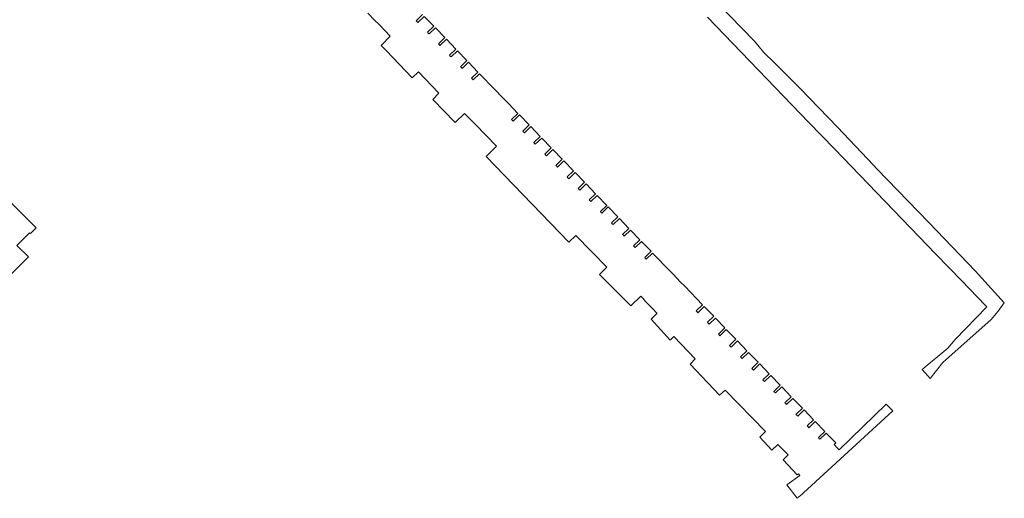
# Model space of a CAD drawing. Header units: metres. Extents: x 124322 to 125871, y 483990 to 485142.
# Tile 45 of 61: x 125126 to 125459, y 484090 to 484252. Entities that reach past the tile are written whole.
import ezdxf

# ---------------------------------------------------------------- set-up
doc = ezdxf.new("R2010")
doc.units = ezdxf.units.M
doc.layers.add('B-RO-OG-WATER-GV', color=151, linetype='Continuous', lineweight=13)
doc.layers.add('B-RO-VH-VERHARDING_OPEN-GV', color=7, linetype='Continuous', lineweight=9)

msp = doc.modelspace()

# ---------------------------------------------------------------- linework, layer by layer
at = {"layer": 'B-RO-OG-WATER-GV'}
for points in [[(125358.514, 484252.636), (125367.102, 484243.736), (125375.631, 484234.898), (125384.216, 484226.001), (125392.82, 484217.084), (125401.393, 484208.2), (125409.991, 484199.29), (125418.581, 484190.388), (125427.17, 484181.487), (125435.739, 484172.606), (125444.348, 484163.684), (125452.452, 484155.24), (125452.956, 484154.714), (125442.203, 484143.733), (125439.709, 484140.761), (125431.127, 484133.612), (125432.945, 484131.479), (125433.762, 484130.521), (125438.047, 484135.976), (125454.417, 484150.419), (125456.813, 484153.23), (125458.854, 484156.131), (125449.13, 484166.83), (125433.3, 484183.26), (125415.8, 484201.364), (125414.629, 484202.596), (125402.48, 484215.51), (125389.88, 484228.57), (125381.15, 484237.25), (125377.6, 484240.69), (125374.39, 484244.59), (125353.21, 484266.44)], [(125243.675, 484254.02), (125246.094, 484251.546), (125247.472, 484250.137), (125251.276, 484246.247), (125248.169, 484243.131), (125249.999, 484241.304), (125258.65, 484232.152), (125260.798, 484234.163), (125267.723, 484226.949), (125265.61, 484224.867), (125273.209, 484217.101), (125276.397, 484220.137), (125277.187, 484219.321), (125279.919, 484216.498), (125287.171, 484209.007), (125283.695, 484205.605), (125311.594, 484176.561), (125314.022, 484178.874), (125324.443, 484168.105), (125321.984, 484165.645), (125332.583, 484155.142), (125335.941, 484158.338), (125336.598, 484157.644), (125337.603, 484156.582), (125340.016, 484154.033), (125341.361, 484152.612), (125341.436, 484152.532), (125339.466, 484150.634), (125345.874, 484143.512), (125347.089, 484144.703), (125354.383, 484137.139), (125352.617, 484135.413), (125362.592, 484124.853), (125364.525, 484126.617), (125378.114, 484112.617), (125376.213, 484110.661), (125380.216, 484106.249), (125382.322, 484108.211), (125385.794, 484104.679), (125384.142, 484102.981), (125388.814, 484097.99), (125389.269, 484098.314), (125389.676, 484097.707), (125385.282, 484094.577), (125388.83, 484090.024), (125390.535, 484091.422)], [(125281.457, 484233.536), (125279.328, 484231.451), (125279.049, 484231.755), (125278.774, 484232.056), (125280.916, 484234.128), (125277.748, 484237.403), (125275.606, 484235.331), (125275.311, 484235.63), (125275.018, 484235.928), (125277.155, 484238.005), (125273.967, 484241.284), (125271.83, 484239.207), (125271.543, 484239.502), (125271.258, 484239.793), (125273.407, 484241.858), (125270.217, 484245.178), (125268.068, 484243.113), (125267.815, 484243.399), (125267.572, 484243.675), (125269.72, 484245.741), (125266.511, 484249.078), (125264.363, 484247.012), (125264.109, 484247.28), (125263.856, 484247.546), (125265.961, 484249.655), (125262.672, 484252.937), (125260.567, 484250.828), (125260.295, 484251.155), (125260.026, 484251.478), (125262.175, 484253.543)], [(125391.009, 484091.906), (125421.119, 484119.549), (125418.968, 484121.844), (125402.994, 484106.422), (125402.303, 484107.123), (125401.289, 484108.175), (125401.883, 484108.748), (125398.674, 484112.075), (125396.529, 484110.006), (125396.261, 484110.284), (125395.999, 484110.556), (125398.147, 484112.621), (125394.944, 484115.953), (125392.796, 484113.888), (125392.5, 484114.194), (125392.207, 484114.497), (125394.349, 484116.569), (125391.137, 484119.89), (125388.995, 484117.818), (125388.713, 484118.108), (125388.429, 484118.402), (125390.577, 484120.468), (125387.381, 484123.791), (125385.233, 484121.725), (125384.947, 484122.021), (125384.669, 484122.31), (125386.818, 484124.375), (125383.627, 484127.695), (125381.478, 484125.63), (125381.203, 484125.902), (125380.927, 484126.175), (125383.074, 484128.242), (125379.872, 484131.568), (125377.725, 484129.501), (125377.481, 484129.764), (125377.217, 484130.048), (125379.364, 484132.114), (125376.159, 484135.445), (125374.012, 484133.379), (125373.734, 484133.655), (125373.454, 484133.934), (125375.584, 484136.018), (125372.344, 484139.329), (125370.214, 484137.245), (125369.972, 484137.515), (125369.706, 484137.812), (125371.85, 484139.882), (125368.631, 484143.215), (125366.487, 484141.145), (125366.226, 484141.426), (125365.966, 484141.706), (125368.087, 484143.799), (125364.843, 484147.086), (125362.722, 484144.993), (125362.495, 484145.275), (125362.262, 484145.564), (125364.396, 484147.644), (125361.159, 484150.965), (125359.025, 484148.885), (125358.768, 484149.207), (125358.511, 484149.529), (125360.619, 484151.636), (125357.374, 484154.882), (125355.266, 484152.775), (125354.981, 484153.081), (125354.698, 484153.385), (125356.844, 484155.452), (125350.792, 484161.733), (125349.43, 484163.138), (125346.983, 484165.661), (125345.967, 484166.708), (125339.948, 484172.929), (125337.81, 484170.853), (125337.565, 484171.138), (125337.306, 484171.439), (125339.429, 484173.53), (125336.169, 484176.841), (125334.046, 484174.75), (125333.793, 484175.042), (125333.543, 484175.33), (125335.681, 484177.406), (125332.47, 484180.712), (125330.332, 484178.636), (125330.058, 484178.923), (125329.787, 484179.207), (125331.934, 484181.274), (125328.724, 484184.609), (125326.577, 484182.542), (125326.309, 484182.809), (125326.025, 484183.091), (125328.165, 484185.165), (125324.936, 484188.498), (125322.796, 484186.424), (125322.557, 484186.683), (125322.316, 484186.946), (125324.458, 484189.018), (125321.213, 484192.372), (125319.071, 484190.3), (125318.812, 484190.593), (125318.556, 484190.884), (125320.688, 484192.966), (125317.458, 484196.274), (125315.326, 484194.192), (125315.059, 484194.485), (125314.793, 484194.776), (125316.932, 484196.851), (125313.776, 484200.103), (125311.637, 484198.028), (125311.334, 484198.357), (125311.031, 484198.684), (125313.161, 484200.768), (125309.953, 484204.046), (125307.823, 484201.962), (125307.554, 484202.25), (125307.282, 484202.543), (125309.411, 484204.628), (125306.196, 484207.912), (125304.067, 484205.827), (125303.771, 484206.104), (125303.469, 484206.387), (125305.628, 484208.441), (125302.457, 484211.773), (125300.298, 484209.719), (125300.028, 484210.015), (125299.758, 484210.312), (125301.903, 484212.381), (125298.738, 484215.662), (125296.593, 484213.593), (125296.308, 484213.893), (125296.033, 484214.184), (125298.177, 484216.253), (125294.942, 484219.605), (125292.798, 484217.536), (125292.504, 484217.803), (125292.214, 484218.066), (125294.382, 484220.11), (125291.241, 484223.442), (125289.238, 484225.519), (125286.508, 484228.349), (125281.457, 484233.536)]]:
    msp.add_lwpolyline(points, dxfattribs=at)
msp.add_lwpolyline([(125390.535, 484091.422, -0.1294225), (125391.009, 484091.906)], format="xyb", dxfattribs=at)
at = {"layer": 'B-RO-VH-VERHARDING_OPEN-GV'}
msp.add_lwpolyline([(125114.797, 484157.495), (125128.923, 484171.623), (125125.017, 484175.506), (125129.286, 484179.778), (125129.573, 484179.483), (125131.553, 484181.403), (125115.296, 484197.716)], dxfattribs=at)

doc.saveas('drawing.dxf')
